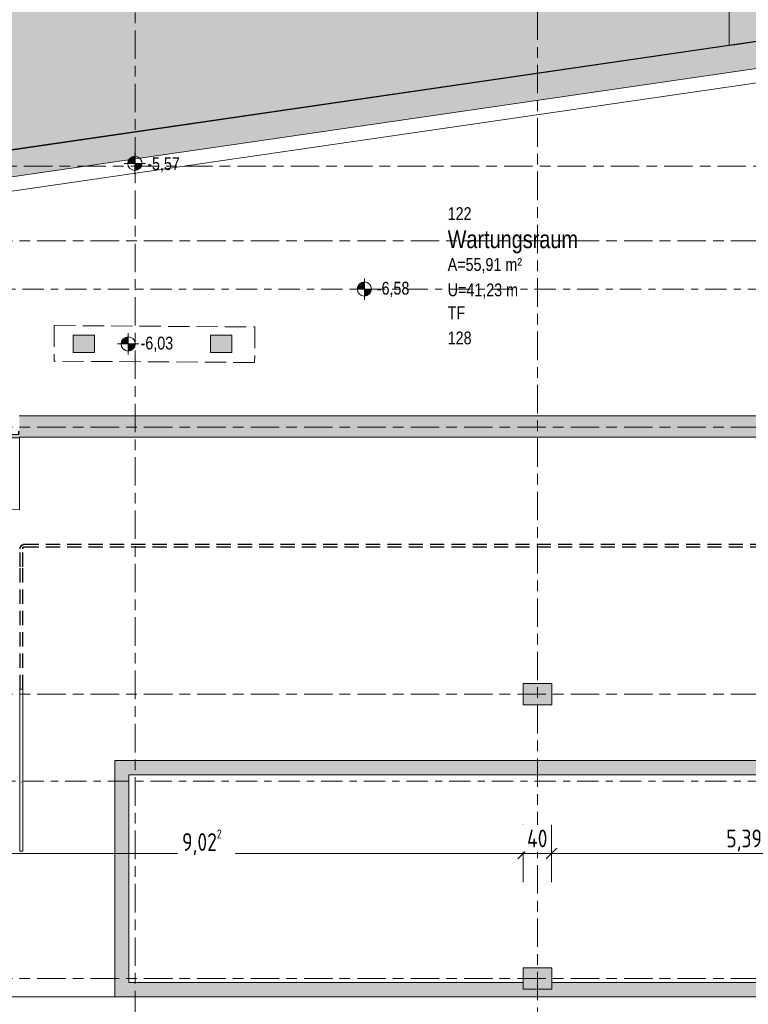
# Model space of a CAD drawing. Header units: metres. Extents: x -39 to 114, y -54 to 869.
# Tile 38 of 44: x 1 to 11, y 8 to 21. Entities that reach past the tile are written whole.
import ezdxf

# ---------------------------------------------------------------- set-up
doc = ezdxf.new("R2010")
doc.units = ezdxf.units.M
for name, pattern in [('_Außerhalb des Bereiches_', [0.4, 0.3, -0.1]), ('_Rasterlinie_', [0.75, 0.4, -0.1, 0.15, -0.1]), ('_Schnittlinie_', [0.6, 0.3, -0.1, 0.1, -0.1]), ('_Verdeckte Linien_', [0.3, 0.2, -0.1])]:
    doc.linetypes.add(name, pattern=pattern)
for name, color, linetype, lineweight in [('A_Bem', 7, 'Continuous', 5), ('A_Bem-100', 7, 'Continuous', 5), ('A_Geländer', 7, 'Continuous', 5), ('A_Geschossdecken', 7, 'Continuous', 5), ('A_Hoehenkoten', 124, 'Continuous', 5), ('A_Körper_Form', 7, 'Continuous', 5), ('A_Linien_Ausserhalb des Bereichs', 7, 'Continuous', 5), ('A_Raster', 128, 'Continuous', 5), ('A_Raum-Txt', 16, 'Continuous', 5), ('A_Symbol-S_A', 172, 'Continuous', 5), ('A_Tragwerksstützen', 7, 'Continuous', 5), ('A_Tuer', 128, 'Continuous', 5), ('A_Türen_Element', 128, 'Continuous', 5), ('A_Türen_Rahmen', 128, 'Continuous', 5), ('A_Wand', 244, 'Continuous', 5), ('A_Wand_Schraff', 1, 'Continuous', 5), ('A_Öffnung', 128, 'Continuous', 5)]:
    doc.layers.add(name, color=color, linetype=linetype, lineweight=lineweight)
doc.styles.add('Arial', font='arial.ttf', dxfattribs={"width": 0.8, "height": 0.18})
doc.styles.add('Arial_B', font='txt', dxfattribs={"width": 0.8, "height": 0.25})
doc.styles.add('ISOCPEUR', font='isocpeur.ttf', dxfattribs={"width": 0.8, "height": 0.25})
doc.dimstyles.new('BLB-Standard_2_5_Aussen_maskiert', dxfattribs={"dimscale": 0.3048, "dimtxt": 0.248995, "dimasz": 0.492126, "dimexe": 1.32874, "dimexo": 0.0625, "dimgap": 0.032808, "dimtad": 1, "dimrnd": 0.001, "dimzin": 0, "dimdsep": 46, "dimtxsty": 'ISOCPEUR', "dimblk1": 'OBLIQUE', "dimblk2": 'OBLIQUE', "dimsah": 1, "dimcen": 0.09, "dimdle": 0.164042, "dimazin": 0, "dimtfac": 1, "dimtdec": 4, "dimtix": 1, "dimtmove": 0, "dimatfit": 3, "dimfxl": 1.32874, "dimfxlon": 1, "dimtvp": 1, "dimtfill": 1, "dimtolj": 1, "dimtzin": 0, "dimarcsym": 2})
doc.dimstyles.new('BLB-Standard_2_5_Aussen_maskiert_1', dxfattribs={"dimscale": 0.3048, "dimtxt": 0.248995, "dimasz": 0.492126, "dimexe": 1.32874, "dimexo": 0.0625, "dimgap": 0.032808, "dimtad": 1, "dimdec": 1, "dimlfac": 100, "dimrnd": 0.1, "dimdsep": 46, "dimtxsty": 'ISOCPEUR', "dimblk1": 'OBLIQUE', "dimblk2": 'OBLIQUE', "dimsah": 1, "dimcen": 0.09, "dimdle": 0.164042, "dimazin": 0, "dimtfac": 1, "dimtdec": 4, "dimtix": 1, "dimtmove": 0, "dimatfit": 3, "dimfxl": 1.32874, "dimfxlon": 1, "dimtvp": 1, "dimtfill": 1, "dimtolj": 1, "dimtzin": 0, "dimarcsym": 2})

# ---------------------------------------------------------------- blocks, each defined once
blk = doc.blocks.new('TU DF 1 - Stahl-Eckzarge flächenbündig - DL - 1000 x 2020-8580536-A-E-2- OK FFB')
at = {"layer": 'A_Tuer', "lineweight": 9}
h = blk.add_hatch(color=253, dxfattribs=at)
h.paths.add_polyline_path([(0.51, -0.16), (0.51, -0.15), (0.508, -0.15), (0.508, -0.158), (0.505, -0.16)], flags=0)
h.paths.add_polyline_path([(0.505, -0.16), (0.507, -0.158), (0.507, -0.15), (0.505, -0.15)], flags=0)
h.paths.add_polyline_path([(-0.505, -0.16), (-0.505, -0.15), (-0.507, -0.15), (-0.507, -0.158)], flags=0)
h.paths.add_polyline_path([(-0.505, -0.16), (-0.508, -0.158), (-0.508, -0.15), (-0.51, -0.15), (-0.51, -0.16)], flags=0)
h.paths.add_polyline_path([(0.49, -0.115), (0.5, -0.114), (0.5, -0.113), (0.492, -0.113), (0.492, -0.072), (0.498, -0.072), (0.498, -0.08), (0.5, -0.08), (0.5, -0.07), (0.49, -0.07)], flags=0)
h.paths.add_polyline_path([(-0.49, -0.115), (-0.49, -0.07), (-0.5, -0.07), (-0.5, -0.08), (-0.498, -0.08), (-0.498, -0.072), (-0.492, -0.072), (-0.492, -0.113), (-0.5, -0.113), (-0.5, -0.115)], flags=0)
blk.add_hatch(color=253, dxfattribs=at).paths.add_polyline_path([(0.171, -0.16), (0.501, -0.16), (0.5, -0.115), (-0.5, -0.115), (-0.5, -0.16), (-0.087, -0.16)], flags=0)
at = {"layer": 'A_Tuer', "color": 250, "lineweight": 9}
for p, q in [((-0.455, -0.105), (-0.455, -0.115)), ((-0.455, -0.105), (-0.415, -0.105)), ((-0.445, -0.055), (-0.445, -0.105)), ((-0.315, -0.055), (-0.445, -0.055)), ((-0.445, -0.055), (-0.445, -0.105)), ((-0.315, -0.055), (-0.445, -0.055)), ((-0.425, -0.105), (-0.425, -0.075)), ((-0.425, -0.075), (-0.315, -0.075)), ((-0.425, -0.105), (-0.425, -0.075)), ((-0.425, -0.075), (-0.315, -0.075)), ((-0.415, -0.115), (-0.415, -0.105)), ((-0.315, -0.055), (-0.315, -0.075)), ((-0.315, -0.055), (-0.315, -0.075)), ((-0.455, -0.16), (-0.455, -0.17)), ((-0.415, -0.17), (-0.455, -0.17)), ((-0.445, -0.17), (-0.445, -0.22)), ((-0.445, -0.17), (-0.445, -0.22)), ((-0.445, -0.22), (-0.315, -0.22)), ((-0.445, -0.22), (-0.315, -0.22)), ((-0.425, -0.2), (-0.425, -0.17)), ((-0.425, -0.2), (-0.425, -0.17)), ((-0.315, -0.2), (-0.425, -0.2)), ((-0.315, -0.2), (-0.425, -0.2)), ((-0.415, -0.17), (-0.415, -0.16)), ((-0.315, -0.2), (-0.315, -0.22)), ((-0.315, -0.2), (-0.315, -0.22))]:
    blk.add_line(p, q, dxfattribs=at)
for points in [[(-0.425, -0.075), (-0.425, -0.075), (-0.425, -0.075), (-0.426, -0.074), (-0.426, -0.074), (-0.427, -0.073), (-0.427, -0.073), (-0.428, -0.072), (-0.429, -0.071), (-0.43, -0.07), (-0.431, -0.069), (-0.431, -0.069), (-0.432, -0.068), (-0.432, -0.068), (-0.433, -0.067), (-0.434, -0.066), (-0.434, -0.066), (-0.435, -0.065), (-0.436, -0.064), (-0.436, -0.064), (-0.437, -0.063), (-0.438, -0.062), (-0.438, -0.062), (-0.439, -0.061), (-0.439, -0.061), (-0.44, -0.06), (-0.441, -0.059), (-0.441, -0.059), (-0.442, -0.058), (-0.443, -0.057), (-0.443, -0.057), (-0.444, -0.056), (-0.444, -0.056), (-0.445, -0.055), (-0.445, -0.055), (-0.445, -0.055)], [(-0.425, -0.075), (-0.425, -0.075), (-0.425, -0.075), (-0.426, -0.074), (-0.426, -0.074), (-0.427, -0.073), (-0.427, -0.073), (-0.428, -0.072), (-0.429, -0.071), (-0.43, -0.07), (-0.431, -0.069), (-0.431, -0.069), (-0.432, -0.068), (-0.432, -0.068), (-0.433, -0.067), (-0.434, -0.066), (-0.434, -0.066), (-0.435, -0.065), (-0.436, -0.064), (-0.436, -0.064), (-0.437, -0.063), (-0.438, -0.062), (-0.438, -0.062), (-0.439, -0.061), (-0.439, -0.061), (-0.44, -0.06), (-0.441, -0.059), (-0.441, -0.059), (-0.442, -0.058), (-0.443, -0.057), (-0.443, -0.057), (-0.444, -0.056), (-0.444, -0.056), (-0.445, -0.055), (-0.445, -0.055), (-0.445, -0.055)], [(-0.445, -0.22), (-0.445, -0.22), (-0.445, -0.22), (-0.444, -0.219), (-0.444, -0.219), (-0.443, -0.218), (-0.443, -0.218), (-0.442, -0.217), (-0.441, -0.216), (-0.44, -0.215), (-0.439, -0.214), (-0.439, -0.214), (-0.438, -0.213), (-0.438, -0.213), (-0.437, -0.212), (-0.436, -0.211), (-0.436, -0.211), (-0.435, -0.21), (-0.434, -0.209), (-0.434, -0.209), (-0.433, -0.208), (-0.432, -0.207), (-0.432, -0.207), (-0.431, -0.206), (-0.431, -0.206), (-0.43, -0.205), (-0.429, -0.204), (-0.429, -0.204), (-0.428, -0.203), (-0.427, -0.202), (-0.427, -0.202), (-0.426, -0.201), (-0.426, -0.201), (-0.425, -0.2), (-0.425, -0.2), (-0.425, -0.2)], [(-0.445, -0.22), (-0.445, -0.22), (-0.445, -0.22), (-0.444, -0.219), (-0.444, -0.219), (-0.443, -0.218), (-0.443, -0.218), (-0.442, -0.217), (-0.441, -0.216), (-0.44, -0.215), (-0.439, -0.214), (-0.439, -0.214), (-0.438, -0.213), (-0.438, -0.213), (-0.437, -0.212), (-0.436, -0.211), (-0.436, -0.211), (-0.435, -0.21), (-0.434, -0.209), (-0.434, -0.209), (-0.433, -0.208), (-0.432, -0.207), (-0.432, -0.207), (-0.431, -0.206), (-0.431, -0.206), (-0.43, -0.205), (-0.429, -0.204), (-0.429, -0.204), (-0.428, -0.203), (-0.427, -0.202), (-0.427, -0.202), (-0.426, -0.201), (-0.426, -0.201), (-0.425, -0.2), (-0.425, -0.2), (-0.425, -0.2)]]:
    blk.add_open_spline(points, degree=3, knots=[0, 0, 0, 0, 0.083333, 0.125, 0.166667, 0.208333, 0.229167, 0.25, 0.291667, 0.333333, 0.354167, 0.375, 0.395833, 0.416667, 0.4375, 0.458333, 0.479167, 0.5, 0.520833, 0.541667, 0.5625, 0.583333, 0.604167, 0.625, 0.645833, 0.666667, 0.6875, 0.708333, 0.75, 0.770833, 0.791667, 0.833333, 0.875, 0.916667, 1, 1, 1, 1], dxfattribs=at)
at = {"layer": 'A_Türen_Element', "color": 250, "lineweight": 9}
for p, q in [((0.5, -0.115), (-0.5, -0.115)), ((-0.501, -0.15), (-0.501, -0.16)), ((-0.501, -0.16), (0.501, -0.16)), ((0.501, -0.16), (0.501, -0.15))]:
    blk.add_line(p, q, dxfattribs=at)
at = {"layer": 'A_Türen_Rahmen', "color": 250, "lineweight": 9}
for p, q in [((-0.5, -0.07), (-0.49, -0.07)), ((-0.498, -0.08), (-0.5, -0.08)), ((-0.5, -0.113), (-0.492, -0.113)), ((-0.49, -0.115), (-0.5, -0.115)), ((-0.498, -0.072), (-0.498, -0.08)), ((-0.492, -0.072), (-0.498, -0.072)), ((-0.492, -0.113), (-0.492, -0.072)), ((-0.49, -0.07), (-0.49, -0.115)), ((0.49, -0.07), (0.5, -0.07)), ((0.49, -0.115), (0.49, -0.07)), ((0.5, -0.115), (0.49, -0.115)), ((0.492, -0.072), (0.492, -0.113)), ((0.498, -0.072), (0.492, -0.072)), ((0.492, -0.113), (0.5, -0.113)), ((0.498, -0.08), (0.498, -0.072)), ((0.5, -0.08), (0.498, -0.08)), ((-0.51, -0.16), (-0.51, -0.15)), ((-0.505, -0.16), (-0.51, -0.16)), ((-0.508, -0.15), (-0.508, -0.158)), ((-0.508, -0.158), (-0.507, -0.158)), ((-0.507, -0.158), (-0.507, -0.15)), ((-0.505, -0.15), (-0.505, -0.16)), ((0.505, -0.16), (0.505, -0.15)), ((0.51, -0.16), (0.505, -0.16)), ((0.507, -0.15), (0.507, -0.158)), ((0.507, -0.158), (0.508, -0.158)), ((0.508, -0.158), (0.508, -0.15)), ((0.51, -0.15), (0.51, -0.16))]:
    blk.add_line(p, q, dxfattribs=at)
at = {"layer": 'A_Öffnung', "color": 250, "lineweight": 9}
blk.add_line((0.505, -0.16), (0.505, -1.17), dxfattribs=at)
blk.add_arc((0.505, -0.16), 1.01, 180, 270, dxfattribs=at)
blk = doc.blocks.new('Geländer - Geländer-8098191-A-E-2- OK FFB')
at = {"layer": 'A_Geländer', "color": 250, "linetype": '_Verdeckte Linien_', "lineweight": 9}
for p, q in [((18.111, 15.594), (18.141, 15.594)), ((18.111, 14.149), (18.111, 15.594)), ((18.111, 15.594), (18.141, 15.594)), ((18.111, 14.149), (18.111, 15.594)), ((18.111, 15.594), (18.141, 15.594)), ((18.111, 14.149), (18.111, 15.594)), ((18.111, 15.594), (18.141, 15.594)), ((18.111, 14.149), (18.111, 15.594)), ((18.141, 14.149), (18.141, 15.594)), ((18.141, 14.149), (18.141, 15.594)), ((18.141, 14.149), (18.141, 15.594)), ((18.141, 14.149), (18.141, 15.594)), ((1.24, 13.772), (1.24, 14.022)), ((1.24, 13.772), (1.24, 14.022)), ((1.24, 13.772), (1.24, 14.022)), ((1.24, 13.772), (1.24, 14.022)), ((1.27, 13.772), (1.27, 14.022)), ((1.27, 13.772), (1.27, 14.022)), ((1.27, 13.772), (1.27, 14.022)), ((1.27, 13.772), (1.27, 14.022)), ((1.301, 14.083), (18.046, 14.083)), ((1.301, 14.083), (18.046, 14.083)), ((1.301, 14.083), (18.046, 14.083)), ((1.301, 14.083), (18.046, 14.083)), ((1.301, 14.053), (18.046, 14.053)), ((1.301, 14.053), (18.046, 14.053)), ((1.301, 14.053), (18.046, 14.053)), ((1.301, 14.053), (18.046, 14.053)), ((1.24, 12.052), (1.24, 13.772)), ((1.24, 12.052), (1.24, 13.772)), ((1.24, 12.052), (1.24, 13.772)), ((1.24, 12.052), (1.24, 13.772)), ((1.27, 12.052), (1.27, 13.772)), ((1.27, 12.052), (1.27, 13.772)), ((1.27, 12.052), (1.27, 13.772)), ((1.27, 12.052), (1.27, 13.772))]:
    blk.add_line(p, q, dxfattribs=at)
for centre, radius, start, end in [((18.046, 14.149), 0.0654, 270, 0), ((18.046, 14.149), 0.0954, 270, 0), ((18.046, 14.149), 0.0654, 270, 0), ((18.046, 14.149), 0.0954, 270, 0), ((18.046, 14.149), 0.0654, 270, 0), ((18.046, 14.149), 0.0954, 270, 0), ((18.046, 14.149), 0.0654, 270, 0), ((18.046, 14.149), 0.0954, 270, 0), ((1.301, 14.022), 0.0615, 90, 180), ((1.301, 14.022), 0.0615, 90, 180), ((1.301, 14.022), 0.0615, 90, 180), ((1.301, 14.022), 0.0615, 90, 180), ((1.301, 14.022), 0.0315, 90, 180), ((1.301, 14.022), 0.0315, 90, 180), ((1.301, 14.022), 0.0315, 90, 180), ((1.301, 14.022), 0.0315, 90, 180)]:
    blk.add_arc(centre, radius, start, end, dxfattribs=at)
blk = doc.blocks.new('Typ des oberen Holms - Oberer Geländerholm_Innen_-8098199-A-E-2- OK FFB')
at = {"layer": 'A_Geländer', "lineweight": 9}
blk.add_hatch(color=253, dxfattribs=at).paths.add_polyline_path([(1.257, 10.742), (1.254, 10.742), (1.253, 10.742)], flags=0)
at = {"layer": 'A_Geländer', "color": 250, "lineweight": 9}
for p, q in [((1.235, 10.774), (1.235, 9.772)), ((1.253, 10.742), (1.257, 10.742)), ((1.275, 9.772), (1.275, 10.774))]:
    blk.add_line(p, q, dxfattribs=at)
at = {"layer": 'A_Geländer', "color": 250, "lineweight": 9, "flags": 128}
blk.add_lwpolyline([(1.257, 9.772), (1.255, 9.772), (1.253, 9.772)], dxfattribs=at)
blk = doc.blocks.new('Typ des oberen Holms - Oberer Geländerholm_Innen_-V15-A-E-2- OK FFB')
at = {"layer": 'A_Geländer', "color": 250, "linetype": '_Verdeckte Linien_', "lineweight": 9}
for p, q in [((18.106, 15.594), (18.146, 15.594)), ((18.106, 14.149), (18.106, 15.594)), ((18.146, 14.149), (18.146, 15.594)), ((1.235, 13.772), (1.235, 14.022)), ((1.275, 13.772), (1.275, 14.022)), ((1.301, 14.088), (18.046, 14.088)), ((1.301, 14.048), (18.046, 14.048)), ((1.235, 12.052), (1.235, 13.772)), ((1.275, 12.052), (1.275, 13.772))]:
    blk.add_line(p, q, dxfattribs=at)
at = {"layer": 'A_Geländer', "color": 250, "lineweight": 9}
for p, q in [((1.275, 12.052), (1.235, 12.052)), ((1.235, 9.772), (1.235, 12.052)), ((1.275, 9.772), (1.275, 12.052)), ((1.235, 9.772), (1.275, 9.772))]:
    blk.add_line(p, q, dxfattribs=at)
at = {"layer": 'A_Geländer', "color": 250, "linetype": '_Verdeckte Linien_', "lineweight": 9}
for centre, radius, start, end in [((18.046, 14.149), 0.1, 270, 0), ((18.046, 14.149), 0.0604, 270, 0), ((1.301, 14.022), 0.0665, 90, 180), ((1.301, 14.022), 0.0265, 90, 180)]:
    blk.add_arc(centre, radius, start, end, dxfattribs=at)
blk = doc.blocks.new('Höhenkoten - Kreuz gefüllt-6114407-A-E-2- OK FFB')
at = {"layer": 'A_Hoehenkoten'}
h = blk.add_hatch(color=256, dxfattribs=at)
edge = h.paths.add_edge_path(flags=0)
edge.add_line((-0.001, 0.0014), (0, 0.0014))
edge.add_line((0, 0.0014), (0, 0.0004))
edge.add_arc((0, 0.0014), 0.001, 180, 270, ccw=False)
h = blk.add_hatch(color=256, dxfattribs=at)
edge = h.paths.add_edge_path(flags=0)
edge.add_line((0.001, 0.0014), (0, 0.0014))
edge.add_line((0, 0.0014), (0, 0.0024))
edge.add_arc((0, 0.0014), 0.001, 0, 90, ccw=False)
for p, q in [((0, 0.0029), (0, -0.0001)), ((-0.0015, 0.0014), (0.0015, 0.0014)), ((-0.001, 0.0014), (0, 0.0014)), ((0, 0.0014), (-0.001, 0.0014)), ((0, 0.0014), (-0.001, 0.0014)), ((-0.001, 0.0014), (0, 0.0014)), ((0, 0.0014), (0, 0.0024)), ((0, 0.0024), (0, 0.0014)), ((0, 0.0024), (0, 0.0014)), ((0, 0.0014), (0, 0.0024)), ((0.001, 0.0014), (0, 0.0014)), ((0, 0.0014), (0, 0.0004)), ((0, 0.0004), (0, 0.0014)), ((0, 0.0014), (0.001, 0.0014)), ((0, 0.0014), (0.001, 0.0014)), ((0.001, 0.0014), (0, 0.0014)), ((0, 0.0014), (0, 0.0004)), ((0, 0.0004), (0, 0.0014))]:
    blk.add_line(p, q, dxfattribs=at)
for start, end in [(90, 180), (90, 180), (180, 270), (180, 270), (360, 90), (360, 90), (270, 0), (270, 360)]:
    blk.add_arc((0, 0.0014), 0.001, start, end, dxfattribs=at)
blk = doc.blocks.new('DIMBLOCK271-A-E-2- OK FFB')
at = {"layer": 'A_Bem-100'}
for p, q in [((-0.711, 10.146), (-0.711, 9.336)), ((-0.711, 9.741), (-0.711, 10.146)), ((8.311, 10.146), (8.311, 9.336)), ((8.311, 9.741), (8.311, 10.146)), ((-0.761, 9.741), (8.311, 9.741))]:
    blk.add_line(p, q, dxfattribs=at)
at = {"layer": 'A_Bem-100', "lineweight": 9}
for p, q in [((-0.711, 9.741), (-0.786, 9.666)), ((-0.711, 9.741), (-0.636, 9.816)), ((8.311, 9.741), (8.236, 9.666)), ((8.311, 9.741), (8.386, 9.816))]:
    blk.add_line(p, q, dxfattribs=at)
at = {"layer": 'A_Bem-100', "color": 0, "insert": (3.515, 10.077), "char_height": 0.25, "width": 0.68419, "attachment_point": 1, "line_spacing_factor": 1.149209, "style": 'ISOCPEUR', "bg_fill": 3, "box_fill_scale": 1.25, "bg_fill_color": 256, "bg_fill_true_color": 13158600, "bg_fill_transparency": 0}
blk.add_mtext('9,02\\A2\\H0.5x;\\S2^  ;\\H2x;', dxfattribs=at)
blk = doc.blocks.new('_Oblique')
at = {"color": 0, "linetype": 'ByBlock', "lineweight": -2}
blk.add_line((-0.5, -0.5), (0.5, 0.5), dxfattribs=at)
blk = doc.blocks.new('DIMBLOCK272-A-E-2- OK FFB')
at = {"layer": 'A_Bem-100'}
for p, q in [((8.311, 10.146), (8.311, 9.336)), ((8.311, 9.741), (8.311, 10.146)), ((8.711, 10.146), (8.711, 9.336)), ((8.711, 9.741), (8.711, 10.146)), ((8.311, 9.741), (8.711, 9.741))]:
    blk.add_line(p, q, dxfattribs=at)
at = {"layer": 'A_Bem-100', "lineweight": 9}
for p, q in [((8.311, 9.741), (8.236, 9.666)), ((8.311, 9.741), (8.386, 9.816)), ((8.711, 9.741), (8.636, 9.666)), ((8.711, 9.741), (8.786, 9.816))]:
    blk.add_line(p, q, dxfattribs=at)
at = {"layer": 'A_Bem-100', "color": 0, "insert": (8.365, 10.077), "char_height": 0.25, "width": 0.35255, "attachment_point": 1, "line_spacing_factor": 1.149209, "style": 'ISOCPEUR', "bg_fill": 3, "box_fill_scale": 1.25, "bg_fill_color": 256, "bg_fill_true_color": 13158600, "bg_fill_transparency": 0}
blk.add_mtext('40', dxfattribs=at)
blk = doc.blocks.new('DIMBLOCK273-A-E-2- OK FFB')
at = {"layer": 'A_Bem-100'}
for p, q in [((8.711, 10.146), (8.711, 9.336)), ((8.711, 9.741), (8.711, 10.146)), ((14.101, 10.146), (14.101, 9.336)), ((14.101, 9.741), (14.101, 10.146)), ((8.711, 9.741), (14.101, 9.741))]:
    blk.add_line(p, q, dxfattribs=at)
at = {"layer": 'A_Bem-100', "lineweight": 9}
for p, q in [((8.711, 9.741), (8.636, 9.666)), ((8.711, 9.741), (8.786, 9.816)), ((14.101, 9.741), (14.026, 9.666)), ((14.101, 9.741), (14.176, 9.816))]:
    blk.add_line(p, q, dxfattribs=at)
at = {"layer": 'A_Bem-100', "color": 0, "insert": (11.166, 10.077), "char_height": 0.25, "width": 0.57664, "attachment_point": 1, "line_spacing_factor": 1.149209, "style": 'ISOCPEUR', "bg_fill": 3, "box_fill_scale": 1.25, "bg_fill_color": 256, "bg_fill_true_color": 13158600, "bg_fill_transparency": 0}
blk.add_mtext('5,39', dxfattribs=at)

msp = doc.modelspace()

# ---------------------------------------------------------------- hatches: boundary and pattern name
at = {"layer": 'A_Körper_Form', "lineweight": 9}
for points in [[(-4.3095, 18.8384), (11.2065, 21.097), (11.2064, 29.5987), (-6.2561, 29.5813), (-4.4755, 19.7544)], [(12.2741, 18.3426), (23.2596, 18.3427), (23.2596, 29.5972), (11.2062, 29.5971), (11.2062, 21.0971), (12.274, 21.2524), (12.274, 19.7544)]]:
    msp.add_hatch(color=254, dxfattribs=at).paths.add_polyline_path(points, flags=0)
at = {"layer": 'A_Tragwerksstützen'}
for points in [[(2.2828, 16.7857), (2.2828, 17.0257), (1.9828, 17.0257), (1.9828, 16.7857)], [(4.2128, 16.7857), (4.2128, 17.0257), (3.9128, 17.0257), (3.9128, 16.7857), (3.9938, 16.7857)], [(8.7114, 11.8316), (8.7114, 12.1316), (8.3114, 12.1316), (8.3114, 11.8316)], [(8.7114, 7.8316), (8.7114, 8.1316), (8.3114, 8.1316), (8.3114, 7.8316)]]:
    msp.add_hatch(color=8, dxfattribs=at).paths.add_polyline_path(points, flags=0)
at = {"layer": 'A_Wand_Schraff', "lineweight": 9}
for points in [[(-0.9882, 18.9457), (11.8928, 20.8182), (11.8928, 21.2021), (-1.0429, 19.3217)], [(20.0534, 10.848), (20.2534, 10.848), (20.2534, 11.048), (2.5684, 11.048), (2.5684, 10.848), (12.2502, 10.848)], [(2.7684, 7.928), (2.7684, 10.848), (2.5684, 10.848), (2.5684, 7.928)], [(20.0534, 7.728), (20.0534, 7.8316), (19.9414, 7.8316), (19.9414, 7.928), (14.5014, 7.928), (14.5014, 7.8316), (14.1014, 7.8316), (14.1014, 7.928), (8.7114, 7.928), (8.7114, 7.8316), (8.3114, 7.8316), (8.3114, 7.928), (2.5684, 7.928), (2.5684, 7.728), (16.3783, 7.728)]]:
    msp.add_hatch(color=253, dxfattribs=at).paths.add_polyline_path(points, flags=0)
h = msp.add_hatch(color=253, dxfattribs=at)
h.paths.add_polyline_path([(22.7214, 15.5938), (22.7214, 15.8938), (17.611, 15.8938), (17.611, 15.5938), (20.5065, 15.5938)], flags=0)
h.paths.add_polyline_path([(16.611, 15.5938), (16.611, 15.8938), (1.2264, 15.8938), (1.2264, 15.5938), (16.3783, 15.5938)], flags=0)
h.paths.add_polyline_path([(0.2264, 15.5938), (0.2264, 15.8938), (-0.4868, 15.8938), (-0.4862, 15.5938), (0.1237, 15.5938)], flags=0)

# ---------------------------------------------------------------- linework, layer by layer
at = {"layer": 'A_Geschossdecken', "color": 253, "lineweight": 9}
msp.add_line((-0.711, 7.728), (2.5684, 7.728), dxfattribs=at)
at = {"layer": 'A_Körper_Form', "color": 253, "lineweight": 9}
for p, q in [((11.2062, 29.5971), (11.2062, 21.0971)), ((11.2065, 21.097), (11.2064, 29.5987)), ((-4.3095, 18.8384), (11.2065, 21.097))]:
    msp.add_line(p, q, dxfattribs=at)
at = {"layer": 'A_Körper_Form', "color": 253, "lineweight": 9, "flags": 128}
msp.add_lwpolyline([(11.2062, 21.0971), (11.3249, 21.1144), (11.4435, 21.1316), (11.5622, 21.1489), (11.6808, 21.1661), (11.7995, 21.1834), (11.9181, 21.2006), (12.0367, 21.2179), (12.1554, 21.2351), (12.274, 21.2524)], dxfattribs=at)
at = {"layer": 'A_Linien_Ausserhalb des Bereichs', "color": 9, "linetype": '_Außerhalb des Bereiches_', "lineweight": 9}
for p, q in [((1.7186, 17.1612), (1.7154, 16.6612)), ((1.7186, 17.1612), (4.5386, 17.1431)), ((4.5386, 17.1431), (4.5354, 16.6431)), ((4.5354, 16.6431), (1.7154, 16.6612))]:
    msp.add_line(p, q, dxfattribs=at)
at = {"layer": 'A_Raster', "linetype": '_Rasterlinie_', "lineweight": 9}
for p, q in [((2.8564, 37.0621), (2.8564, -53.073)), ((8.5114, -53.073), (8.5114, 37.0725)), ((-37.7073, 19.4016), (31.1297, 19.4016)), ((31.1297, 18.3516), (-37.7073, 18.3516)), ((31.1297, 15.7316), (-37.7073, 15.7316)), ((31.1297, 11.9816), (-37.7073, 11.9816)), ((31.1297, 7.9816), (-37.7073, 7.9816))]:
    msp.add_line(p, q, dxfattribs=at)
at = {"layer": 'A_Symbol-S_A', "linetype": '_Schnittlinie_', "lineweight": 9}
for p, q in [((-24.5288, 17.6759), (29.1355, 17.6759)), ((-24.5288, 10.7587), (29.1355, 10.7587))]:
    msp.add_line(p, q, dxfattribs=at)
at = {"layer": 'A_Tragwerksstützen', "color": 250, "lineweight": 9}
for p, q in [((2.2828, 17.0257), (1.9828, 17.0257)), ((1.9828, 17.0257), (1.9828, 16.7857)), ((2.2828, 16.7857), (2.2828, 17.0257)), ((4.2128, 17.0257), (3.9128, 17.0257)), ((3.9128, 17.0257), (3.9128, 16.7857)), ((4.2128, 16.7857), (4.2128, 17.0257)), ((1.9828, 16.7857), (2.2828, 16.7857)), ((3.9128, 16.7857), (4.2128, 16.7857)), ((8.7114, 12.1316), (8.3114, 12.1316)), ((8.3114, 12.1316), (8.3114, 11.8316)), ((8.7114, 11.8316), (8.7114, 12.1316)), ((8.3114, 11.8316), (8.7114, 11.8316)), ((8.7114, 8.1316), (8.3114, 8.1316)), ((8.3114, 8.1316), (8.3114, 7.928)), ((8.7114, 7.928), (8.7114, 8.1316)), ((8.3114, 7.928), (8.3114, 7.8316)), ((8.7114, 7.8316), (8.7114, 7.928)), ((8.3114, 7.8316), (8.7114, 7.8316))]:
    msp.add_line(p, q, dxfattribs=at)
at = {"layer": 'A_Wand', "color": 250, "lineweight": 9}
for p, q in [((12.2728, 21.2574), (-4.3108, 18.8467)), ((-0.6878, 18.9894), (11.8928, 20.8182)), ((11.6928, 20.587), (-0.6897, 18.787)), ((16.046, 15.8938), (1.2264, 15.8938)), ((1.2264, 15.5938), (16.611, 15.5938)), ((20.2534, 11.048), (2.5684, 11.048)), ((2.5684, 11.048), (2.5684, 7.728)), ((2.7684, 10.848), (20.0534, 10.848)), ((2.7684, 7.928), (2.7684, 10.848)), ((8.3114, 7.928), (2.7684, 7.928)), ((8.3114, 7.8316), (8.3114, 7.928)), ((14.1014, 7.928), (8.7114, 7.928)), ((8.7114, 7.928), (8.7114, 7.8316)), ((8.7114, 7.8316), (8.3114, 7.8316)), ((2.5684, 7.728), (20.2534, 7.728))]:
    msp.add_line(p, q, dxfattribs=at)

# ---------------------------------------------------------------- block references
at = {"layer": 'A_Geländer', "color": 250, "lineweight": 9}
for name in ['Typ des oberen Holms - Oberer Geländerholm_Innen_-V15-A-E-2- OK FFB', 'Geländer - Geländer-8098191-A-E-2- OK FFB', 'Typ des oberen Holms - Oberer Geländerholm_Innen_-8098199-A-E-2- OK FFB']:
    msp.add_blockref(name, (0, 0), dxfattribs=at)
at = {"layer": 'A_Hoehenkoten', "extrusion": (0, 0, -1), "xscale": 99.99999999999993, "yscale": 99.99999999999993, "zscale": 99.99999999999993}
for p in [(-2.8517, 19.3018), (-6.0785, 17.5352), (-2.7572, 16.764)]:
    msp.add_blockref('Höhenkoten - Kreuz gefüllt-6114407-A-E-2- OK FFB', p, dxfattribs=at)
at = {"layer": 'A_Tuer', "color": 250, "lineweight": 9}
msp.add_blockref('TU DF 1 - Stahl-Eckzarge flächenbündig - DL - 1000 x 2020-8580536-A-E-2- OK FFB', (0.7264, 15.7438), dxfattribs=at)

# ---------------------------------------------------------------- texts
at = {"layer": 'A_Hoehenkoten', "char_height": 0.18, "width": 0.542095, "attachment_point": 1, "line_spacing_factor": 0.941778, "style": 'Arial'}
for s, insert in [('-5,57', (3.025, 19.5282)), ('-6,58', (6.2526, 17.7773)), ('-6,03', (2.9313, 17.0062))]:
    msp.add_mtext(s, dxfattribs=dict(at, insert=insert))
at = {"layer": 'A_Raum-Txt', "attachment_point": 1}
for s, insert, char_height, width, style in [('122', (7.2493, 18.8259), 0.18, 0.40405, 'Arial'), ('Wartungsraum', (7.2493, 18.5005), 0.25, 2.379408, 'Arial_B'), ('A=55,91 m²', (7.2493, 18.1107), 0.18, 1.244219, 'Arial'), ('U=41,23 m', (7.2493, 17.754), 0.18, 1.180084, 'Arial'), ('TF', (7.2493, 17.4314), 0.18, 0.295021, 'Arial'), ('128', (7.2493, 17.0787), 0.18, 0.40405, 'Arial')]:
    msp.add_mtext(s, dxfattribs=dict(at, insert=insert, char_height=char_height, width=width, style=style))

# ---------------------------------------------------------------- next in the draw order: dimensions: what is measured, and where the dimension line sits
at = {"layer": 'A_Bem'}
dim = msp.add_linear_dim(base=(8.3114, 9.7407), p1=(-0.711, 10.1457), p2=(8.3114, 10.1457), text='\\A1;9,02\\Q;{\\A1;{\\H0.5x;\\S2^ ;}}', dimstyle='BLB-Standard_2_5_Aussen_maskiert', override={"dimpost": '<>', "dimfxl": 9.022464}, dxfattribs=at)
dim.commit()
dim.dimension.update_dxf_attribs({"geometry": 'DIMBLOCK271-A-E-2- OK FFB', "text_midpoint": (3.8002, 9.9007)})

# ---------------------------------------------------------------- next in the draw order: dimensions: what is measured, and where the dimension line sits
dim = msp.add_linear_dim(base=(8.7114, 9.7407), p1=(8.3114, 10.1457), p2=(8.7114, 10.1457), dimstyle='BLB-Standard_2_5_Aussen_maskiert_1', override={"dimpost": '<>', "dimfxl": 0.4}, dxfattribs=at)
dim.commit()
dim.dimension.update_dxf_attribs({"geometry": 'DIMBLOCK272-A-E-2- OK FFB', "text_midpoint": (8.5114, 9.8757)})

# ---------------------------------------------------------------- next in the draw order: dimensions: what is measured, and where the dimension line sits
dim = msp.add_linear_dim(base=(14.1014, 9.7407), p1=(8.7114, 10.1457), p2=(14.1014, 10.1457), dimstyle='BLB-Standard_2_5_Aussen_maskiert', override={"dimpost": '<>', "dimfxl": 5.39}, dxfattribs=at)
dim.commit()
dim.dimension.update_dxf_attribs({"geometry": 'DIMBLOCK273-A-E-2- OK FFB', "text_midpoint": (11.4064, 9.8757)})

doc.saveas('drawing.dxf')
